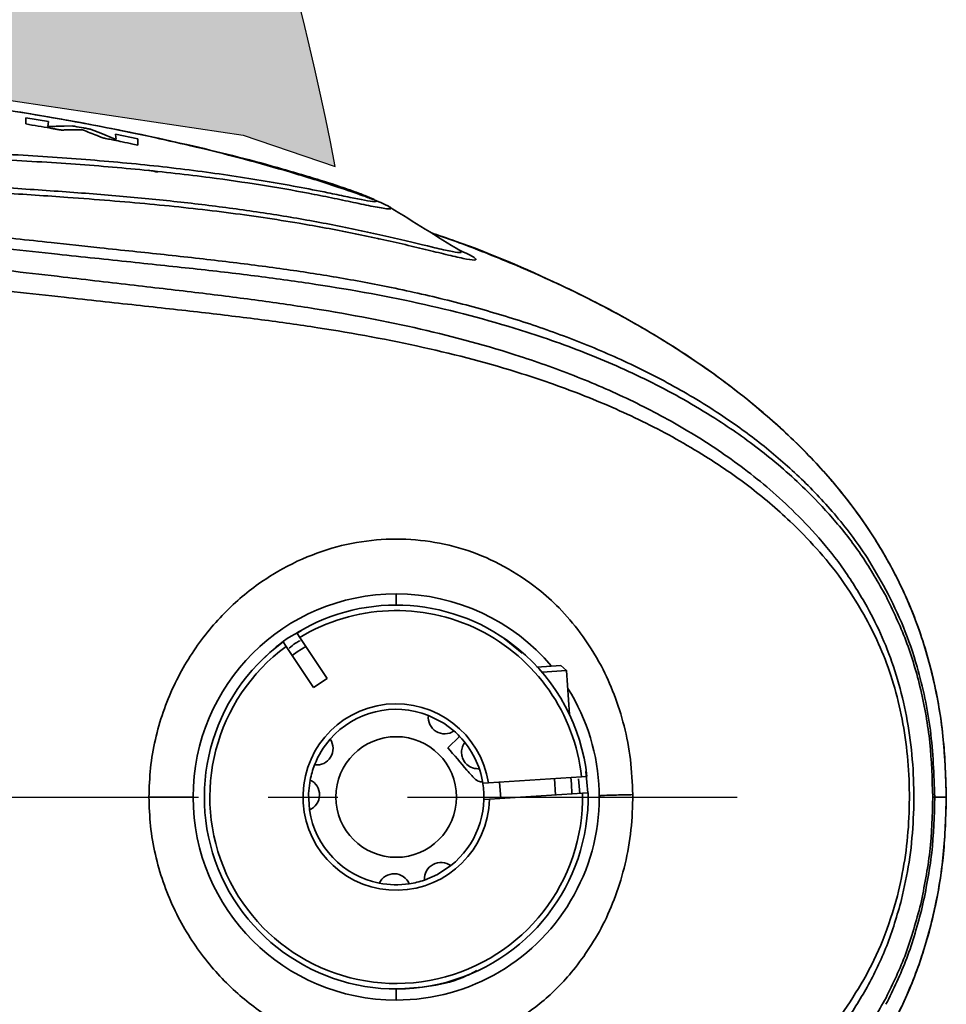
# Model space of a CAD drawing. Header units: millimetres. Extents: x 609 to 1177, y -109 to 470.
# Tile 16 of 40: x 881 to 898, y 83 to 101. Entities that reach past the tile are written whole.
import ezdxf

# ---------------------------------------------------------------- set-up
doc = ezdxf.new("R2010")
doc.units = ezdxf.units.MM
doc.header["$PDSIZE"] = -1
doc.linetypes.add('CENTER', pattern=[10.16, 6.35, -1.27, 1.27, -1.27])
doc.layers.add('中心线层', color=4, linetype='CENTER')
doc.dimstyles.new('ISO-25', dxfattribs={"dimtxt": 2.5, "dimasz": 2, "dimexe": 1.5, "dimexo": 0.625, "dimtad": 1, "dimdec": 1, "dimlfac": 5, "dimtxsty": 'Standard', "dimcen": 2.5, "dimclrd": 1, "dimclre": 1, "dimadec": 0, "dimazin": 0, "dimtfac": 1, "dimtdec": 1, "dimtmove": 0, "dimatfit": 3, "dimfxl": 1, "dimarcsym": 0})

# ---------------------------------------------------------------- blocks, each defined once
blk = doc.blocks.new('*D74')
at = {"color": 1, "lineweight": -2, "transparency": 16777216}
for p, q in [((888.886, 128.122), (879.273, 121.661)), ((827.814, 87.077), (877.613, 120.545))]:
    blk.add_line(p, q, dxfattribs=at)
at = {"color": 1, "transparency": 16777216}
blk.add_solid([(879.087, 121.938), (879.459, 121.384), (877.613, 120.545)], dxfattribs=at)
at = {"layer": 'Defpoints', "color": 0, "transparency": 16777216}
for p in [(877.613, 120.545), (827.814, 87.077)]:
    blk.add_point(p, dxfattribs=at)
at = {"color": 0, "transparency": 16777216, "insert": (883.864, 127.006), "char_height": 2.5, "attachment_point": 5, "rotation": 33.9042}
blk.add_mtext('R300', dxfattribs=at)

msp = doc.modelspace()

# ---------------------------------------------------------------- hatches: boundary and pattern name
at = {"true_color": 0xc7c8ca, "transparency": 33554687}
h = msp.add_hatch(color=9, dxfattribs=at)
h.dxf.hatch_style = 1
h.set_gradient(color1=(173, 221, 247), color2=(173, 221, 247))
h.paths.add_polyline_path([(797.81441, 139.03854, 0.26794919), (780.31441, 108.72765, -0.26794919), (805.31441, 108.72765, -0.53166032), (856.31523, 99.83254), (857.77301, 100.33487), (862.30279, 100.65521), (870.78103, 100.76923), (877.09201, 100.32473), (885.02008, 99.14812), (886.70211, 98.57655, 0.51475995)])

# ---------------------------------------------------------------- linework, layer by layer
for p, q in [((877.09201, 100.32473), (885.02008, 99.14812)), ((885.02008, 99.14812), (886.70211, 98.57655))]:
    msp.add_line(p, q)
at = {"linetype": 'Continuous', "lineweight": 35}
for p, q in [((881.0589, 99.3492), (881.05908, 99.46166)), ((881.05908, 99.46166), (881.47115, 99.39215)), ((881.47115, 99.39215), (881.45653, 99.30233)), ((881.45653, 99.30233), (881.46283, 99.30114)), ((881.75675, 99.31047), (881.91336, 99.31233)), ((882.08229, 99.24493), (882.04297, 99.2449)), ((882.0931, 99.24115), (882.08229, 99.24493)), ((882.25041, 99.24938), (882.42885, 99.18005)), ((882.42885, 99.18005), (882.6876, 99.07359)), ((882.70596, 99.06793), (882.69168, 99.16506)), ((882.69168, 99.16506), (883.10183, 99.08119)), ((883.10165, 98.9647), (883.01216, 98.98355)), ((883.10183, 99.08119), (883.10165, 98.9647)), ((887.48078, 97.26002), (887.49676, 97.25174)), ((888.97434, 97.04141), (888.97548, 97.04084)), ((887.87671, 90.57474), (887.81441, 90.58045)), ((886.00038, 90.07022), (886.05588, 89.98692)), ((886.55307, 89.24069), (886.05588, 89.98692)), ((890.11359, 89.69902), (889.78612, 89.96503)), ((885.80622, 89.82058), (885.75072, 89.90388)), ((890.38218, 89.44644), (890.81696, 89.47435)), ((890.92316, 89.38097), (890.81696, 89.47435)), ((890.47408, 89.35213), (890.92316, 89.38097))]:
    msp.add_line(p, q, dxfattribs=at)
at = {"color": 7, "linetype": 'Continuous', "lineweight": 35}
for p, q in [((885.80622, 89.82058), (886.30341, 89.07435)), ((886.30341, 89.07435), (886.55307, 89.24069)), ((890.97449, 88.58165), (890.92316, 89.38097)), ((888.75472, 87.97482), (888.97163, 88.18193)), ((891.19451, 87.44438), (889.49469, 87.33522)), ((891.19451, 87.44438), (891.2944, 87.45079)), ((889.39448, 87.32879), (889.49469, 87.33522)), ((889.7009, 87.34846), (889.72012, 87.04908)), ((890.71807, 87.11316), (890.69884, 87.41255)), ((889.51392, 87.03584), (891.21373, 87.14499)), ((891.31362, 87.15141), (891.21373, 87.14499)), ((889.51392, 87.03584), (889.41371, 87.0294)), ((890.7555, 85.17884), (890.75545, 85.17957))]:
    msp.add_line(p, q, dxfattribs=at)
at = {"color": 8, "linetype": 'Continuous', "lineweight": 35}
for p, q in [((891.31104, 87.15124), (891.27538, 87.53999)), ((891.16192, 87.14167), (891.13725, 87.41058))]:
    msp.add_line(p, q, dxfattribs=at)
at = {"linetype": 'Continuous', "lineweight": 35, "flags": 128}
msp.add_lwpolyline([(886.16498, 89.82317), (886.00985, 89.72382), (885.91532, 89.65683)], dxfattribs=at)
at = {"color": 7, "linetype": 'Continuous', "lineweight": 35, "flags": 128}
for points in [[(888.40046, 88.56582), (888.68056, 88.42229), (888.86753, 88.28156)], [(886.23205, 86.84014), (886.21576, 87.14254), (886.24468, 87.38677)], [(891.01738, 87.13238), (891.0089, 87.31641), (890.99815, 87.43177)], [(888.81074, 85.82508), (888.56756, 85.66536), (888.33102, 85.56271)]]:
    msp.add_lwpolyline(points, dxfattribs=at)
at = {"color": 7, "linetype": 'Continuous', "lineweight": 35}
msp.add_circle((887.81441, 87.07701), 1.1, dxfattribs=at)
msp.add_arc((827.81441, 87.07701), 60, 11.0496166, 120)
for centre, radius, start, end in [((887.81441, 87.07701), 3.70344, 90.000001, 270.000001), ((887.81441, 87.07701), 3.4, 6.202821, 121.14567), ((887.81441, 87.07701), 3.5, 126.130531, 1.21796), ((887.81441, 87.07701), 3.4, 126.202821, 1.14567), ((887.81441, 87.07701), 3.5, 6.130531, 50.382438), ((887.81441, 87.07701), 3.70344, 270.000001, 32.324554), ((887.81441, 87.07701), 1.7, 8.736339, 358.612153), ((887.81441, 87.07701), 1.6, 68.513717, 138.837197), ((888.69822, 88.52921), 0.3, 172.991229, 304.35975), ((887.81441, 87.07701), 1.6, 43.675455, 48.837263), ((887.81441, 87.07701), 1.6, 9.053625, 43.675455), ((887.81441, 87.07701), 1.6, 138.837197, 158.513651), ((886.36221, 87.96082), 0.3, 262.991163, 34.359684), ((887.81441, 87.07701), 1.6, 158.513651, 168.837267), ((886.11487, 87.11631), 0.3, 292.991233, 64.359755), ((887.81441, 87.07701), 1.6, 308.513719, 9.925455), ((887.81441, 87.07701), 1.6, 188.513721, 258.837194), ((888.63016, 85.58551), 0.3, 52.991231, 184.359752), ((887.77512, 85.37747), 0.3, 22.991161, 154.359682), ((887.81441, 87.07701), 1.6, 258.837194, 278.513648), ((887.81441, 87.07701), 1.6, 278.513648, 288.837265)]:
    msp.add_arc(centre, radius, start, end, dxfattribs=at)
at = {"linetype": 'Continuous', "lineweight": 35}
for radius, start, end in [(3.70344, 40.118631, 90.000001), (3.5, 50.382438, 121.21796)]:
    msp.add_arc((887.81441, 87.07701), radius, start, end, dxfattribs=at)
for points, knots in [([(870.46178, 99.13728), (871.02406, 99.1447), (872.1486, 99.15954), (873.83128, 99.1332), (875.36554, 99.07921), (876.7395, 99.01081), (877.93744, 98.94447), (879.05734, 98.88373), (880.28008, 98.8209), (881.56427, 98.74786), (882.91247, 98.64236), (884.20498, 98.49704), (885.43672, 98.31287), (886.32202, 98.14717), (886.90064, 98.02553), (887.18521, 97.96689), (887.36454, 97.93508), (887.44498, 97.93019), (887.45747, 97.94271), (887.40248, 97.97757), (887.25363, 98.0413), (887.03446, 98.12314), (886.69502, 98.24015), (886.22788, 98.38818), (885.3003, 98.65668), (884.00041, 98.98319), (882.33182, 99.33203), (880.092, 99.71728), (877.27148, 100.06315), (873.87023, 100.30871), (871.59791, 100.33987), (870.46177, 100.35545)], [0, 0, 0, 0, 0.04203325, 0.08406658, 0.12609517, 0.15761003, 0.18911803, 0.22061788, 0.25197041, 0.30213491, 0.35231858, 0.40250641, 0.45269164, 0.50287768, 0.51855616, 0.53399867, 0.54853385, 0.55581516, 0.56308589, 0.57035002, 0.57760058, 0.58486662, 0.59214002, 0.60668483, 0.62165173, 0.66371958, 0.70575743, 0.74779327, 0.83186037, 0.91593137, 1, 1, 1, 1]), ([(887.61964, 97.87493), (887.60396, 97.88304), (887.55763, 97.90697), (887.41694, 97.96398), (887.15348, 98.06292), (886.6343, 98.24089), (885.89553, 98.47106), (885.06296, 98.70622), (884.27285, 98.90637), (883.51711, 99.08027), (882.58663, 99.27585), (881.48255, 99.48101), (879.88192, 99.73279), (878.47039, 99.92089), (877.48137, 100.0071), (877.23229, 100.02881)], [0, 0, 0, 0, 0.01279205, 0.03777779, 0.06245662, 0.11102729, 0.19586624, 0.27398357, 0.34859074, 0.4195092, 0.48677593, 0.60946155, 0.72759133, 0.93139469, 1, 1, 1, 1]), ([(882.04297, 99.2449), (881.94626, 99.24562), (881.8254, 99.24651), (881.74028, 99.23737), (881.70227, 99.23929), (881.69414, 99.24011), (881.66531, 99.24447), (881.63744, 99.24963), (881.61402, 99.25381), (881.61337, 99.25393), (881.61096, 99.25435), (881.60174, 99.25599), (881.5654, 99.26244), (881.38286, 99.29463), (881.20707, 99.32425), (881.0589, 99.3492)], [0, 0, 0, 0, 0.50142747, 0.6266022, 0.63493922, 0.64108698, 0.64721933, 0.68660957, 0.6866415, 0.68691766, 0.68770674, 0.69072794, 0.70254375, 0.7492878, 1, 1, 1, 1]), ([(881.46283, 99.30114), (881.49158, 99.30212), (881.54915, 99.30407), (881.64455, 99.30789), (881.71438, 99.3095), (881.75675, 99.31047)], [0, 0, 0, 0, 0.281779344, 0.564172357, 1, 1, 1, 1]), ([(881.91336, 99.31233), (881.91481, 99.31231), (881.91685, 99.31228), (881.92135, 99.31183), (881.92501, 99.31137), (881.92955, 99.31068), (881.93736, 99.30939), (881.94389, 99.30821), (881.94853, 99.30736)], [0, 0, 0, 0, 0.28449966, 0.39909056, 0.49941997, 0.60172513, 0.71683143, 1, 1, 1, 1]), ([(881.94853, 99.30736), (882.00234, 99.29743), (882.08305, 99.28254), (882.17062, 99.26612), (882.20773, 99.25919), (882.22106, 99.25665), (882.22992, 99.25484), (882.23725, 99.25322), (882.24539, 99.25118), (882.24833, 99.25012), (882.25041, 99.24938)], [0, 0, 0, 0, 0.507322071, 0.760982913, 0.825564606, 0.857703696, 0.886409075, 0.911548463, 0.937338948, 1, 1, 1, 1]), ([(883.01216, 98.98355), (882.94615, 98.99729), (882.83051, 99.02138), (882.68152, 99.0516), (882.58016, 99.07189), (882.51881, 99.08407), (882.48659, 99.09042), (882.47061, 99.09373), (882.46359, 99.09544), (882.45532, 99.09783), (882.4492, 99.10046), (882.43881, 99.10473), (882.42326, 99.11115), (882.39591, 99.12235), (882.28474, 99.16758), (882.1816, 99.20717), (882.0931, 99.24115)], [0, 0, 0, 0, 0.11109174, 0.19461639, 0.25040509, 0.28154495, 0.29739452, 0.30490875, 0.30797128, 0.31164216, 0.32817998, 0.34436739, 0.37027862, 0.4164129, 0.49919216, 1, 1, 1, 1]), ([(847.25456, 92.67613), (847.37913, 92.98605), (847.62856, 93.60663), (848.12833, 94.47886), (848.6778, 95.21863), (849.26174, 95.81773), (849.84505, 96.29318), (850.47775, 96.69949), (851.35189, 97.14544), (852.49268, 97.5596), (853.89158, 97.9013), (855.30994, 98.14489), (856.73749, 98.3216), (858.16927, 98.45638), (859.60337, 98.56304), (861.87624, 98.69802), (864.98955, 98.83423), (868.28735, 98.96619), (870.92884, 99.04369), (872.91587, 99.04672), (874.73184, 98.99611), (876.36406, 98.92286), (877.79571, 98.84648), (879.13786, 98.77534), (880.48068, 98.70738), (881.80976, 98.63148), (883.14563, 98.52367), (884.64136, 98.35253), (885.79529, 98.17058), (886.63391, 98.0037), (887.04256, 97.91672), (887.41515, 97.83858), (887.64379, 97.79935), (887.73217, 97.79885), (887.70703, 97.81924), (887.69822, 97.82639)], [0, 0, 0, 0, 0.02046023, 0.04096961, 0.06147424, 0.07685813, 0.09224152, 0.10762638, 0.12301082, 0.15253896, 0.18208306, 0.21162994, 0.24117834, 0.27072933, 0.30027991, 0.32983133, 0.41109754, 0.49236367, 0.53340547, 0.57444816, 0.61548766, 0.64626871, 0.67703378, 0.70777331, 0.73867737, 0.77990378, 0.82114575, 0.86239151, 0.92424615, 0.93971419, 0.95517749, 0.97072765, 0.98727158, 0.99553607, 1, 1, 1, 1]), ([(882.6876, 99.07359), (882.68966, 99.0728), (882.69367, 99.07125), (882.70193, 99.06902), (882.70596, 99.06793)], [0, 0, 0, 0, 0.51116379, 1, 1, 1, 1]), ([(847.26127, 92.67633), (847.39283, 92.99886), (847.6559, 93.64382), (848.187, 94.5462), (848.77666, 95.30295), (849.40375, 95.90742), (850.02821, 96.38064), (850.70188, 96.77975), (851.64762, 97.21939), (852.89278, 97.61531), (854.42708, 97.91689), (855.97848, 98.10744), (858.40175, 98.29538), (861.69891, 98.40295), (865.86315, 98.47603), (869.15634, 98.53542), (871.57627, 98.56792), (873.12858, 98.5553), (874.67444, 98.5165), (876.20679, 98.45327), (877.71014, 98.37187), (879.14795, 98.28299), (880.46643, 98.20157), (881.66232, 98.12293), (882.7754, 98.03649), (883.82646, 97.93518), (884.83815, 97.81223), (885.82446, 97.66472), (886.78036, 97.48959), (887.69287, 97.29206), (888.37719, 97.1255), (888.79475, 97.02842), (888.96354, 96.99954), (889.01507, 97.00741), (888.987, 97.03065), (888.97322, 97.04206)], [0, 0, 0, 0, 0.0205776, 0.04114869, 0.06171712, 0.0771482, 0.09257926, 0.1080139, 0.12344767, 0.15430154, 0.18517102, 0.21604737, 0.24692558, 0.32926809, 0.41161397, 0.49395969, 0.52483852, 0.55571768, 0.5865967, 0.61747188, 0.64833831, 0.67919385, 0.70992248, 0.74061542, 0.77131528, 0.8020184, 0.83272265, 0.86342734, 0.89413087, 0.92483349, 0.95551462, 0.97066422, 0.98545601, 0.99286456, 1, 1, 1, 1]), ([(870.46176, 98.44348), (871.12175, 98.44961), (872.44168, 98.46188), (874.41301, 98.42233), (876.22768, 98.35038), (877.86564, 98.26108), (879.30478, 98.17311), (880.63113, 98.09121), (881.97466, 98.00315), (883.33432, 97.89349), (884.71914, 97.7433), (885.94307, 97.56263), (887.01621, 97.36348), (887.78487, 97.195), (888.35139, 97.06), (888.73465, 96.96681), (889.0555, 96.89177), (889.23297, 96.86136), (889.27887, 96.87372), (889.24807, 96.90745), (889.14583, 96.9674), (889.01198, 97.02884), (888.94533, 97.05944)], [0, 0, 0, 0, 0.07516777, 0.15033269, 0.22548376, 0.28453853, 0.34356949, 0.40283765, 0.46222535, 0.54142246, 0.62063327, 0.69984806, 0.75925932, 0.81866753, 0.84837132, 0.87807408, 0.90813255, 0.93880468, 0.95414361, 0.96947596, 0.98479964, 1, 1, 1, 1]), ([(883.46495, 98.4699), (883.44181, 98.47552), (883.38435, 98.48947), (883.32631, 98.50071), (883.29164, 98.50742)], [0, 0, 0, 0, 0.40278536, 1, 1, 1, 1]), ([(887.71713, 97.81493), (887.70814, 97.82459), (887.69478, 97.83895), (887.63816, 97.86607), (887.61964, 97.87493)], [0, 0, 0, 0, 0.67297998, 1, 1, 1, 1]), ([(887.69822, 97.82639), (887.70132, 97.82927), (887.70466, 97.83239), (887.67881, 97.8441), (887.67692, 97.84495)], [0, 0, 0, 0, 0.92706222, 1, 1, 1, 1]), ([(888.98509, 97.03486), (888.77194, 97.16673), (888.34511, 97.4308), (887.91744, 97.69491), (887.70334, 97.82713)], [0, 0, 0, 0, 0.49937496, 1, 1, 1, 1]), ([(877.81546, 97.56573), (878.08723, 97.54115), (878.63111, 97.49195), (879.43467, 97.41107), (880.41108, 97.30776), (881.09054, 97.23334), (881.51846, 97.18647)], [0, 0, 0, 0, 0.21440068, 0.429062, 0.64042346, 1, 1, 1, 1]), ([(881.63809, 96.97382), (881.33198, 97.00669), (880.72243, 97.07214), (879.46034, 97.20664), (878.49207, 97.2972), (877.84866, 97.35738)], [0, 0, 0, 0, 0.25286548, 0.50352976, 1, 1, 1, 1]), ([(881.51846, 97.18647), (881.81855, 97.15406), (882.54381, 97.07571), (883.60752, 96.96525), (884.71316, 96.84224), (885.74902, 96.70942), (886.752, 96.55452), (887.77358, 96.36466), (888.82072, 96.12695), (889.86597, 95.83514), (890.87359, 95.49338), (891.85538, 95.09142), (892.82357, 94.61266), (893.70063, 94.08618), (894.48247, 93.52127), (895.16628, 92.93451), (895.81418, 92.25477), (896.34804, 91.56243), (896.63538, 91.05613), (896.74835, 90.85706)], [0, 0, 0, 0, 0.04212258, 0.10180015, 0.1632799, 0.22437188, 0.2830101, 0.34551013, 0.41653426, 0.48636715, 0.55396874, 0.62206266, 0.69055078, 0.75916817, 0.81178457, 0.86392504, 0.91516796, 0.96664704, 1, 1, 1, 1]), ([(878.04266, 96.95881), (878.67023, 96.89637), (879.61493, 96.80239), (880.84654, 96.66232), (881.44258, 96.5931), (881.7416, 96.55837)], [0, 0, 0, 0, 0.496509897, 0.74741105, 1, 1, 1, 1]), ([(896.74875, 90.73952), (896.60763, 90.98643), (896.32607, 91.47903), (895.84035, 92.10042), (895.24539, 92.74049), (894.53108, 93.36368), (893.60838, 94.01795), (892.56439, 94.61233), (891.39713, 95.13887), (890.00021, 95.64024), (888.34664, 96.07945), (886.70323, 96.38089), (885.30579, 96.57453), (884.19226, 96.70439), (882.99194, 96.83015), (882.09086, 96.92577), (881.63809, 96.97382)], [0, 0, 0, 0, 0.04205141, 0.08389507, 0.12562299, 0.18794058, 0.25013289, 0.33290757, 0.41561847, 0.49833064, 0.62249497, 0.74696079, 0.80943788, 0.87225637, 0.9358122, 1, 1, 1, 1]), ([(881.75754, 96.19039), (881.45444, 96.22392), (880.85124, 96.29063), (879.60936, 96.42669), (878.65881, 96.51845), (878.02844, 96.5793)], [0, 0, 0, 0, 0.25384619, 0.50518104, 1, 1, 1, 1]), ([(881.7416, 96.55837), (882.17943, 96.50738), (883.05127, 96.40586), (884.22234, 96.27093), (885.30921, 96.13419), (886.67427, 95.93373), (888.27464, 95.63021), (889.84401, 95.20474), (891.12401, 94.7472), (892.1452, 94.30074), (893.14207, 93.76738), (894.11094, 93.12596), (894.90556, 92.46288), (895.52632, 91.80985), (895.9953, 91.23152), (896.26977, 90.77278), (896.40732, 90.54287)], [0, 0, 0, 0, 0.06410749, 0.12765693, 0.19052261, 0.25302757, 0.37749996, 0.50167805, 0.57612705, 0.6505683, 0.72505828, 0.79964032, 0.87442325, 0.91611995, 0.95796248, 1, 1, 1, 1]), ([(896.34713, 90.40383), (896.21271, 90.62365), (895.94382, 91.0634), (895.48521, 91.61641), (894.9243, 92.19377), (894.24896, 92.75874), (893.37351, 93.35953), (892.37872, 93.91027), (891.26119, 94.40347), (889.91781, 94.87632), (888.3186, 95.29772), (886.72489, 95.59017), (885.36089, 95.78298), (884.26915, 95.9144), (883.08602, 96.04392), (882.20231, 96.14135), (881.75754, 96.19039)], [0, 0, 0, 0, 0.04110317, 0.08222433, 0.12336201, 0.18508261, 0.24683975, 0.32924317, 0.41175232, 0.49439702, 0.6186965, 0.74360404, 0.80650664, 0.86999822, 0.93456911, 1, 1, 1, 1]), ([(887.81441, 90.58045), (887.81441, 90.60453), (887.81441, 90.64918), (887.81441, 90.71188), (887.81441, 90.76263), (887.81441, 90.78078), (887.81441, 90.78057), (887.81441, 90.78045)], [0, 0, 0, 0, 0.21240058, 0.39394989, 0.54970999, 0.7525204, 1, 1, 1, 1]), ([(886.08181, 90.10496), (886.0194, 90.07449), (885.75387, 89.94484), (885.53774, 89.73983), (885.37242, 89.583)], [0, 0, 0, 0, 0.2350603, 1, 1, 1, 1]), ([(886.06205, 89.92666), (886.03383, 89.91339), (885.96022, 89.87881), (885.90019, 89.82352), (885.86317, 89.78943)], [0, 0, 0, 0, 0.3834326, 1, 1, 1, 1]), ([(887.81441, 83.57357), (888.02729, 83.5865), (888.4658, 83.61312), (888.96642, 83.74042), (889.22508, 83.88081), (889.28478, 83.9132)], [0, 0, 0, 0, 0.42053592, 0.86626178, 1, 1, 1, 1]), ([(887.81441, 83.37357), (887.81441, 83.3736), (887.81441, 83.37365), (887.81441, 83.38466), (887.81441, 83.4249), (887.81441, 83.4947), (887.81441, 83.5456), (887.81441, 83.57357)], [0, 0, 0, 0, 0.21240058, 0.39394989, 0.54970999, 0.7525204, 1, 1, 1, 1])]:
    msp.add_open_spline(points, degree=3, knots=knots, dxfattribs=at)
at = {"color": 7, "linetype": 'Continuous', "lineweight": 35}
for points, knots in [([(897.84899, 87.07701), (897.836, 87.47272), (897.81045, 88.25112), (897.59856, 89.38213), (897.26266, 90.43845), (896.79847, 91.3987), (896.24528, 92.25776), (895.53456, 93.13134), (894.66622, 93.97901), (893.66103, 94.77347), (892.67419, 95.42599), (891.64081, 96.01344), (890.58904, 96.52811), (889.53303, 96.96979), (888.83592, 97.23772), (888.48417, 97.35404), (888.45161, 97.36481)], [0, 0, 0, 0, 0.07931355, 0.15601971, 0.22992211, 0.30103401, 0.36926267, 0.43440896, 0.52652336, 0.61201731, 0.69103475, 0.76357421, 0.85030201, 0.92569447, 0.99312032, 1, 1, 1, 1]), ([(897.84791, 87.07701), (897.83779, 87.42646), (897.81752, 88.12633), (897.6447, 89.16533), (897.35771, 90.17955), (896.93439, 91.1465), (896.39276, 92.05067), (895.74941, 92.88265), (895.02422, 93.63952), (894.15007, 94.40362), (893.1177, 95.15179), (891.92746, 95.86598), (890.48123, 96.58282), (889.32831, 97.07784), (888.57544, 97.31671), (888.48087, 97.34672)], [0, 0, 0, 0, 0.07021296, 0.14062466, 0.21110219, 0.28161632, 0.35215367, 0.42246816, 0.49258977, 0.56254882, 0.65561174, 0.7485073, 0.84122559, 0.98005601, 1, 1, 1, 1]), ([(883.30348, 87.07702), (883.30928, 87.25368), (883.3209, 87.60716), (883.41252, 88.12772), (883.5557, 88.62931), (883.81337, 89.26157), (884.24362, 89.96971), (884.87165, 90.65094), (885.561, 91.16226), (886.27736, 91.51361), (887.00286, 91.72258), (887.7248, 91.80021), (888.43472, 91.75384), (889.12342, 91.58894), (889.78501, 91.30372), (890.33801, 90.93705), (890.80245, 90.52574), (891.19378, 90.06185), (891.5352, 89.53422), (891.79795, 88.95265), (891.98041, 88.38114), (892.10276, 87.76345), (892.1212, 87.33455), (892.13042, 87.1201)], [0, 0, 0, 0, 0.02992746, 0.05988285, 0.08981243, 0.11975119, 0.17953112, 0.23936101, 0.29920743, 0.35907026, 0.41892949, 0.47954722, 0.54017586, 0.60080664, 0.66144782, 0.72215578, 0.76185025, 0.80540323, 0.85473635, 0.89092052, 0.92733597, 0.96366652, 1, 1, 1, 1]), ([(896.74835, 90.85706), (896.85834, 90.63442), (897.07632, 90.19321), (897.36554, 89.34076), (897.59307, 88.29995), (897.62355, 87.48577), (897.63886, 87.07701)], [0, 0, 0, 0, 0.20503267, 0.40630908, 0.70193791, 1, 1, 1, 1]), ([(897.60206, 87.07703), (897.5917, 87.40957), (897.57096, 88.07537), (897.39779, 89.04094), (897.1295, 89.94878), (896.87559, 90.4761), (896.74875, 90.73952)], [0, 0, 0, 0, 0.24970274, 0.49995582, 0.75020431, 1, 1, 1, 1]), ([(896.40732, 90.54287), (896.50123, 90.36108), (896.68928, 89.99706), (896.91942, 89.38491), (897.09584, 88.72581), (897.21171, 88.03081), (897.26409, 87.31555), (897.25202, 86.5966), (897.18261, 85.884), (897.08303, 85.43343), (897.03321, 85.20803)], [0, 0, 0, 0, 0.1246916, 0.24967958, 0.37487431, 0.5000326, 0.62494811, 0.74984874, 0.8748622, 1, 1, 1, 1]), ([(896.9572, 85.27692), (897.00581, 85.49342), (897.10303, 85.9264), (897.171, 86.61339), (897.18267, 87.30726), (897.13153, 87.99713), (897.01837, 88.66587), (896.84609, 89.29807), (896.62157, 89.88373), (896.43862, 90.23044), (896.34713, 90.40383)], [0, 0, 0, 0, 0.12499186, 0.24996058, 0.37499547, 0.49998957, 0.62496441, 0.74994078, 0.87495229, 1, 1, 1, 1]), ([(888.75472, 87.97482), (888.87213, 87.83902), (889.01836, 87.66989), (889.189, 87.46569), (889.2641, 87.39167), (889.32951, 87.35747), (889.36542, 87.3499), (889.38462, 87.35216), (889.39046, 87.35285)], [0, 0, 0, 0, 0.59277981, 0.73829367, 0.88167937, 0.93628785, 0.98061754, 1, 1, 1, 1]), ([(889.06635, 88.07333), (889.04956, 88.04614), (889.01604, 87.99186), (889.00178, 87.90015), (889.01277, 87.81206), (889.0486, 87.73046), (889.10988, 87.65828), (889.18665, 87.6122), (889.26763, 87.59223), (889.31121, 87.59322), (889.32872, 87.59362)], [0, 0, 0, 0, 0.13058979, 0.26070398, 0.37555772, 0.49103295, 0.63069096, 0.81919475, 0.92735017, 1, 1, 1, 1]), ([(892.13042, 87.1201), (892.12459, 86.90452), (892.11293, 86.47323), (891.99916, 85.84845), (891.82336, 85.26834), (891.59218, 84.73605), (891.31533, 84.2743), (891.0258, 83.88445), (890.73208, 83.56871), (890.33813, 83.21895), (889.81387, 82.86535), (889.14584, 82.57245), (888.44986, 82.40176), (887.73199, 82.35326), (887.00458, 82.43083), (886.27637, 82.64086), (885.56021, 82.99222), (884.87104, 83.50366), (884.24317, 84.18494), (883.8131, 84.89295), (883.55548, 85.52536), (883.41239, 86.02667), (883.32091, 86.54718), (883.30929, 86.90034), (883.30348, 87.07702)], [0, 0, 0, 0, 0.03628865, 0.0726021, 0.1089589, 0.14514446, 0.1821469, 0.21738085, 0.24781454, 0.27797104, 0.33908209, 0.40013106, 0.4611619, 0.52218911, 0.58321493, 0.64275089, 0.70232077, 0.76186273, 0.8213804, 0.88088072, 0.91063611, 0.94046439, 0.97021492, 1, 1, 1, 1]), ([(884.11097, 87.07673), (884.11029, 87.07665), (884.1093, 87.07655), (884.01039, 87.07657), (883.89599, 87.07665), (883.75213, 87.07677), (883.53835, 87.07693), (883.39966, 87.07698), (883.30348, 87.07702)], [0, 0, 0, 0, 0.26897153, 0.38719841, 0.49778112, 0.60909748, 0.72892607, 1, 1, 1, 1]), ([(888.44738, 76.7866), (888.45473, 76.78897), (888.95388, 76.94994), (889.84115, 77.30407), (891.1311, 77.87762), (892.36526, 78.53471), (893.63449, 79.34846), (894.74453, 80.2406), (895.67245, 81.17609), (896.41048, 82.11528), (896.98391, 83.09668), (897.39321, 84.08332), (897.65508, 85.03988), (897.8194, 86.04465), (897.83905, 86.73023), (897.84899, 87.07701)], [0, 0, 0, 0, 0.00154859, 0.10516169, 0.19126078, 0.28457358, 0.38520798, 0.49317577, 0.56937215, 0.64897413, 0.73204333, 0.79643686, 0.86260447, 0.93050161, 1, 1, 1, 1]), ([(888.48087, 76.80731), (888.57544, 76.83731), (889.32831, 77.07618), (890.48123, 77.5712), (891.92746, 78.28805), (893.1177, 79.00223), (894.15007, 79.75041), (895.02422, 80.51451), (895.74941, 81.27137), (896.39276, 82.10336), (896.93439, 83.00753), (897.35771, 83.97448), (897.6447, 84.9887), (897.81752, 86.02769), (897.83779, 86.72757), (897.84791, 87.07701)], [0, 0, 0, 0, 0.019944, 0.15877441, 0.2514927, 0.34438826, 0.43745118, 0.50741023, 0.57753185, 0.64784633, 0.71838368, 0.78889782, 0.85937534, 0.92978704, 1, 1, 1, 1]), ([(892.13042, 87.1201), (892.02572, 87.11768), (891.80818, 87.11265), (891.60967, 87.10649), (891.52074, 87.10128), (891.51879, 87.09833), (891.51784, 87.09689)], [0, 0, 0, 0, 0.26955624, 0.56007697, 0.78645976, 1, 1, 1, 1]), ([(897.38249, 85.12469), (897.44662, 85.4423), (897.57481, 86.07719), (897.59298, 86.74387), (897.60206, 87.07703)], [0, 0, 0, 0, 0.50027934, 1, 1, 1, 1]), ([(897.63892, 87.07701), (897.62952, 86.73457), (897.61068, 86.04861), (897.4775, 85.39426), (897.41081, 85.06656)], [0, 0, 0, 0, 0.49921608, 1, 1, 1, 1]), ([(897.60206, 87.07703), (897.61197, 87.07703), (897.6318, 87.07702), (897.63655, 87.07702), (897.63892, 87.07701)], [0, 0, 0, 0, 0.49999956, 1, 1, 1, 1]), ([(897.63886, 87.07701), (897.68121, 87.07701), (897.76588, 87.07701), (897.82039, 87.07701), (897.84764, 87.07701)], [0, 0, 0, 0, 0.50023099, 1, 1, 1, 1]), ([(896.34706, 83.75013), (896.46897, 83.98218), (896.71271, 84.4461), (896.87572, 85.00004), (896.9572, 85.27692)], [0, 0, 0, 0, 0.50016973, 1, 1, 1, 1]), ([(897.03321, 85.20803), (896.94973, 84.91905), (896.78303, 84.34197), (896.53239, 83.85448), (896.40726, 83.6111)], [0, 0, 0, 0, 0.50075454, 1, 1, 1, 1]), ([(896.74874, 83.41448), (896.87693, 83.67734), (897.13362, 84.20373), (897.29946, 84.81744), (897.38249, 85.12469)], [0, 0, 0, 0, 0.4993575, 1, 1, 1, 1]), ([(897.4108, 85.06655), (897.32426, 84.7491), (897.15152, 84.11542), (896.88257, 83.56946), (896.74836, 83.29701)], [0, 0, 0, 0, 0.50097097, 1, 1, 1, 1]), ([(881.75758, 77.96364), (882.20225, 78.01266), (883.0858, 78.11005), (884.26926, 78.23964), (885.36139, 78.37115), (886.72382, 78.56361), (888.31903, 78.85647), (889.87801, 79.26692), (891.14672, 79.7094), (892.15694, 80.14023), (893.14079, 80.65565), (894.09519, 81.27302), (894.87582, 81.91181), (895.48548, 82.53675), (895.9436, 83.091), (896.21257, 83.53042), (896.34706, 83.75013)], [0, 0, 0, 0, 0.06542701, 0.1300032, 0.1934962, 0.25639524, 0.38130273, 0.50560665, 0.57999465, 0.65427172, 0.72845891, 0.80258175, 0.8766269, 0.91778726, 0.95889311, 1, 1, 1, 1]), ([(896.40726, 83.6111), (896.26964, 83.38133), (895.99507, 82.92294), (895.52659, 82.34325), (894.95397, 81.74322), (894.26714, 81.15375), (893.37777, 80.53124), (892.36993, 79.95983), (891.23959, 79.44999), (889.88416, 78.95986), (888.27506, 78.52405), (886.67336, 78.22012), (885.30965, 78.01992), (884.22243, 77.88309), (883.05109, 77.74813), (882.17938, 77.64664), (881.74164, 77.59567)], [0, 0, 0, 0, 0.04204012, 0.0838677, 0.1255889, 0.18791644, 0.25011169, 0.33289264, 0.41560929, 0.49832624, 0.62250356, 0.7469753, 0.80947833, 0.87234411, 0.93589624, 1, 1, 1, 1]), ([(881.63817, 77.18022), (882.09094, 77.22826), (882.99201, 77.32388), (884.19232, 77.44964), (885.30584, 77.5795), (886.70327, 77.77315), (888.34668, 78.07458), (889.95897, 78.50283), (891.2779, 78.97114), (892.33225, 79.4312), (893.36382, 79.98545), (894.36887, 80.65711), (895.19465, 81.359), (895.84036, 82.0536), (896.32607, 82.675), (896.60762, 83.16758), (896.74874, 83.41448)], [0, 0, 0, 0, 0.06418821, 0.12774459, 0.1905636, 0.25304124, 0.37750819, 0.50167363, 0.57611753, 0.65055685, 0.72503595, 0.79962183, 0.87437564, 0.91610386, 0.95794795, 1, 1, 1, 1])]:
    msp.add_open_spline(points, degree=3, knots=knots, dxfattribs=at)
at = {"layer": '中心线层'}
msp.add_line((786.41843, 87.07701), (894.03623, 87.07701), dxfattribs=at)

# ---------------------------------------------------------------- dimensions: what is measured, and where the dimension line sits
dim = msp.add_radius_dim(center=(827.81441, 87.07701), mpoint=(877.61269, 120.54539), dimstyle='ISO-25')
dim.commit()
dim.dimension.update_dxf_attribs({"geometry": '*D74', "text_midpoint": (883.86363, 127.00563)})

doc.saveas('drawing.dxf')
